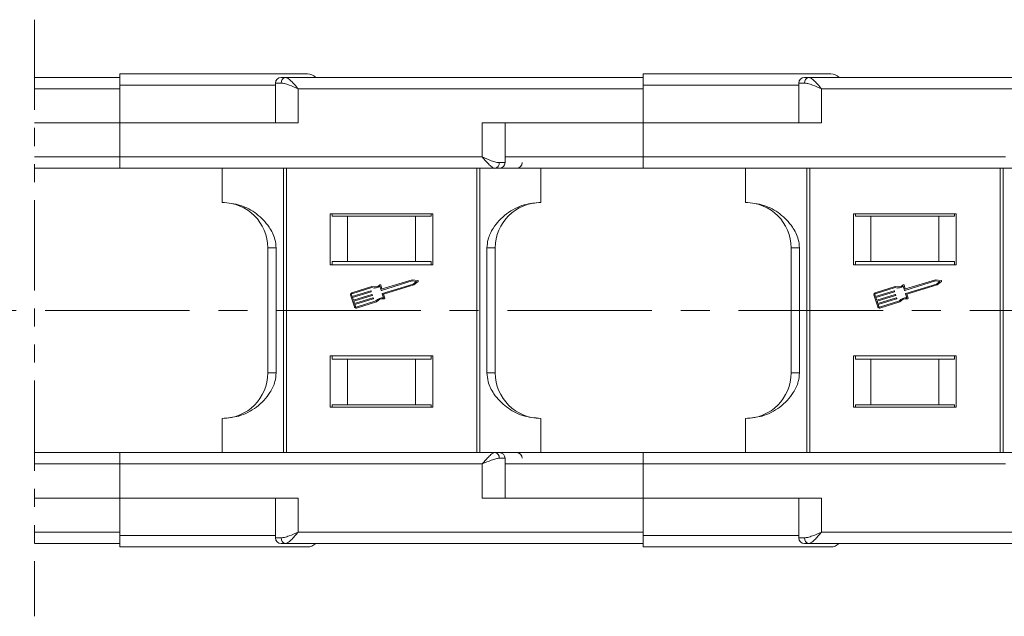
# Model space of a CAD drawing. Header units: millimetres. Extents: x 3117 to 4040, y -135 to 518.
# Tile 11 of 38: x 3727 to 3813, y 42 to 94. Entities that reach past the tile are written whole.
import ezdxf

# ---------------------------------------------------------------- set-up
doc = ezdxf.new("R2010")
doc.units = ezdxf.units.MM
doc.linetypes.add('CENTERX2', pattern=[20.32, 12.7, -2.54, 2.54, -2.54])
doc.linetypes.add('PHANTOM2', pattern=[31.75, 15.875, -3.175, 3.175, -3.175, 3.175, -3.175])

msp = doc.modelspace()

# ---------------------------------------------------------------- linework, layer by layer
at = {"color": 3, "linetype": 'PHANTOM2', "lineweight": 9, "ltscale": 0.5}
msp.add_line((3728.128, 94.078), (3728.123, 41.598), dxfattribs=at)
at = {"color": 7, "linetype": 'Continuous', "lineweight": 15}
for p, q in [((3735.629, 89.003), (3728.128, 89.003)), ((3735.629, 88.303), (3735.629, 88.003)), ((3749.305, 88.303), (3735.629, 88.303)), ((3749.305, 88.503), (3749.305, 85.003)), ((3749.814, 88.503), (3749.305, 88.503)), ((3781.629, 89.003), (3750.187, 89.003)), ((3781.629, 88.303), (3781.629, 88.003)), ((3795.305, 88.303), (3781.629, 88.303)), ((3795.305, 88.503), (3795.305, 85.003)), ((3795.814, 88.503), (3795.305, 88.503)), ((3827.629, 89.003), (3796.187, 89.003)), ((3728.127, 88.003), (3735.629, 88.003)), ((3735.629, 88.003), (3735.629, 85.003)), ((3751.305, 85.003), (3751.305, 88.003)), ((3751.305, 88.003), (3781.629, 88.003)), ((3781.629, 88.003), (3781.629, 85.003)), ((3797.305, 85.003), (3797.305, 88.003)), ((3797.305, 88.003), (3827.629, 88.003)), ((3735.629, 85.003), (3728.127, 85.003)), ((3735.629, 82.003), (3735.629, 85.003)), ((3735.629, 85.003), (3751.305, 85.003)), ((3781.629, 85.003), (3767.484, 85.003)), ((3767.484, 85.003), (3767.484, 82.003)), ((3769.484, 81.503), (3769.484, 85.003)), ((3781.629, 82.003), (3781.629, 85.003)), ((3781.629, 85.003), (3797.305, 85.003)), ((3735.629, 82.003), (3728.127, 82.003)), ((3767.484, 82.003), (3735.629, 82.003)), ((3735.629, 81.003), (3735.629, 82.003)), ((3769.484, 81.503), (3768.974, 81.503)), ((3781.629, 82.003), (3769.484, 82.003)), ((3813.484, 82.003), (3781.629, 82.003)), ((3781.629, 81.003), (3781.629, 82.003)), ((3768.602, 81.003), (3735.629, 81.003)), ((3744.629, 78.003), (3744.629, 81.003)), ((3750, 81.003), (3750, 68.503)), ((3750.263, 68.503), (3750.263, 81.003)), ((3766.995, 81.003), (3766.995, 68.503)), ((3767.258, 68.503), (3767.258, 81.003)), ((3768.738, 81.003), (3772.629, 81.003)), ((3772.629, 81.003), (3772.629, 78.003)), ((3814.602, 81.003), (3781.629, 81.003)), ((3790.629, 78.003), (3790.629, 81.003)), ((3796, 81.003), (3796, 68.503)), ((3796.263, 68.503), (3796.263, 81.003)), ((3812.995, 81.003), (3812.995, 68.503)), ((3813.258, 68.503), (3813.258, 81.003)), ((3754.129, 77.003), (3754.129, 72.503)), ((3763.129, 77.003), (3754.129, 77.003)), ((3754.277, 76.803), (3754.277, 77.003)), ((3754.277, 76.803), (3755.629, 76.803)), ((3755.629, 76.803), (3755.629, 72.803)), ((3761.629, 76.803), (3755.629, 76.803)), ((3761.629, 72.803), (3761.629, 76.803)), ((3761.629, 76.803), (3762.98, 76.803)), ((3762.98, 77.003), (3762.98, 76.803)), ((3763.129, 72.503), (3763.129, 77.003)), ((3809.129, 77.003), (3800.129, 77.003)), ((3800.129, 77.003), (3800.129, 72.503)), ((3800.277, 76.803), (3800.277, 77.003)), ((3800.277, 76.803), (3801.629, 76.803)), ((3801.629, 76.803), (3801.629, 72.803)), ((3807.629, 76.803), (3801.629, 76.803)), ((3807.629, 72.803), (3807.629, 76.803)), ((3807.629, 76.803), (3808.98, 76.803)), ((3808.98, 77.003), (3808.98, 76.803)), ((3809.129, 72.503), (3809.129, 77.003)), ((3749.367, 74.003), (3748.629, 74.003)), ((3748.629, 74.003), (3748.629, 68.503)), ((3749.367, 68.503), (3749.367, 74.003)), ((3767.89, 74.003), (3767.89, 68.503)), ((3768.629, 74.003), (3767.89, 74.003)), ((3768.629, 68.503), (3768.629, 74.003)), ((3795.367, 74.003), (3794.629, 74.003)), ((3794.629, 74.003), (3794.629, 68.503)), ((3795.367, 68.503), (3795.367, 74.003)), ((3755.629, 72.803), (3754.277, 72.803)), ((3754.277, 72.803), (3754.277, 72.503)), ((3761.629, 72.803), (3755.629, 72.803)), ((3762.98, 72.803), (3761.629, 72.803)), ((3762.98, 72.503), (3762.98, 72.803)), ((3801.629, 72.803), (3800.277, 72.803)), ((3800.277, 72.803), (3800.277, 72.503)), ((3807.629, 72.803), (3801.629, 72.803)), ((3808.98, 72.803), (3807.629, 72.803)), ((3808.98, 72.503), (3808.98, 72.803)), ((3754.129, 72.503), (3763.129, 72.503)), ((3800.129, 72.503), (3809.129, 72.503)), ((3761.336, 71.095), (3758.629, 70.271)), ((3761.327, 71.191), (3758.691, 70.389)), ((3761.815, 71.139), (3761.327, 71.191)), ((3761.695, 71.057), (3761.336, 71.095)), ((3761.418, 70.826), (3761.695, 71.057)), ((3761.464, 70.742), (3761.84, 71.056)), ((3807.336, 71.095), (3804.629, 70.271)), ((3807.327, 71.191), (3804.691, 70.389)), ((3807.815, 71.139), (3807.327, 71.191)), ((3807.695, 71.057), (3807.336, 71.095)), ((3807.418, 70.826), (3807.695, 71.057)), ((3807.464, 70.742), (3807.84, 71.056)), ((3757.789, 70.605), (3756.007, 70.063)), ((3757.788, 70.507), (3756.034, 69.973)), ((3756.058, 69.734), (3757.687, 70.23)), ((3757.714, 70.14), (3756.085, 69.644)), ((3757.716, 70.214), (3757.73, 70.17)), ((3758.599, 70.287), (3758.494, 70.634)), ((3758.563, 70.729), (3758.662, 70.404)), ((3758.711, 70.002), (3761.418, 70.826)), ((3758.806, 69.932), (3761.464, 70.742)), ((3803.789, 70.605), (3802.007, 70.063)), ((3803.788, 70.507), (3802.034, 69.973)), ((3802.058, 69.734), (3803.687, 70.23)), ((3803.714, 70.14), (3802.085, 69.644)), ((3803.716, 70.214), (3803.73, 70.17)), ((3804.599, 70.287), (3804.494, 70.634)), ((3804.563, 70.729), (3804.662, 70.404)), ((3804.711, 70.002), (3807.418, 70.826)), ((3804.806, 69.932), (3807.464, 70.742)), ((3755.913, 69.887), (3756.241, 68.808)), ((3756.003, 69.914), (3756.058, 69.734)), ((3756.085, 69.644), (3756.153, 69.42)), ((3756.153, 69.42), (3757.782, 69.916)), ((3757.81, 69.826), (3756.181, 69.33)), ((3756.181, 69.33), (3756.249, 69.105)), ((3756.249, 69.105), (3757.878, 69.601)), ((3757.906, 69.511), (3756.277, 69.015)), ((3756.39, 68.804), (3758.144, 69.338)), ((3756.417, 68.714), (3758.2, 69.257)), ((3757.812, 69.9), (3757.825, 69.855)), ((3757.907, 69.585), (3757.921, 69.54)), ((3758.801, 69.625), (3758.695, 69.972)), ((3758.911, 69.585), (3758.806, 69.932)), ((3801.913, 69.887), (3802.241, 68.808)), ((3802.003, 69.914), (3802.058, 69.734)), ((3802.085, 69.644), (3802.153, 69.42)), ((3802.153, 69.42), (3803.782, 69.916)), ((3803.81, 69.826), (3802.181, 69.33)), ((3802.181, 69.33), (3802.249, 69.105)), ((3802.249, 69.105), (3803.878, 69.601)), ((3803.906, 69.511), (3802.277, 69.015)), ((3802.39, 68.804), (3804.144, 69.338)), ((3802.417, 68.714), (3804.2, 69.257)), ((3803.812, 69.9), (3803.825, 69.855)), ((3803.907, 69.585), (3803.921, 69.54)), ((3804.801, 69.625), (3804.695, 69.972)), ((3804.911, 69.585), (3804.806, 69.932)), ((3748.629, 68.503), (3748.629, 63.003)), ((3749.367, 63.003), (3749.367, 68.503)), ((3750, 68.503), (3750, 56.003)), ((3750.263, 56.003), (3750.263, 68.503)), ((3756.277, 69.015), (3756.331, 68.835)), ((3766.995, 68.503), (3766.995, 56.003)), ((3767.258, 56.003), (3767.258, 68.503)), ((3767.89, 68.503), (3767.89, 63.003)), ((3768.629, 63.003), (3768.629, 68.503)), ((3794.629, 68.503), (3794.629, 63.003)), ((3795.367, 63.003), (3795.367, 68.503)), ((3796, 68.503), (3796, 56.003)), ((3796.263, 56.003), (3796.263, 68.503)), ((3802.277, 69.015), (3802.331, 68.835)), ((3812.995, 68.503), (3812.995, 56.003)), ((3813.258, 56.003), (3813.258, 68.503)), ((3763.129, 64.503), (3754.129, 64.503)), ((3754.129, 64.503), (3754.129, 60.003)), ((3754.277, 64.503), (3754.277, 64.203)), ((3754.277, 64.203), (3755.629, 64.203)), ((3755.629, 64.203), (3755.629, 60.203)), ((3761.629, 64.203), (3755.629, 64.203)), ((3761.629, 60.203), (3761.629, 64.203)), ((3761.629, 64.203), (3762.98, 64.203)), ((3762.98, 64.203), (3762.98, 64.503)), ((3763.129, 60.003), (3763.129, 64.503)), ((3800.129, 64.503), (3800.129, 60.003)), ((3809.129, 64.503), (3800.129, 64.503)), ((3800.277, 64.503), (3800.277, 64.203)), ((3800.277, 64.203), (3801.629, 64.203)), ((3801.629, 64.203), (3801.629, 60.203)), ((3807.629, 64.203), (3801.629, 64.203)), ((3807.629, 60.203), (3807.629, 64.203)), ((3807.629, 64.203), (3808.98, 64.203)), ((3808.98, 64.203), (3808.98, 64.503)), ((3809.129, 60.003), (3809.129, 64.503)), ((3748.629, 63.003), (3749.367, 63.003)), ((3768.629, 63.003), (3767.89, 63.003)), ((3794.629, 63.003), (3795.367, 63.003)), ((3754.129, 60.003), (3763.129, 60.003)), ((3754.277, 60.203), (3755.629, 60.203)), ((3754.277, 60.003), (3754.277, 60.203)), ((3755.629, 60.203), (3761.629, 60.203)), ((3762.98, 60.203), (3761.629, 60.203)), ((3762.98, 60.203), (3762.98, 60.003)), ((3800.129, 60.003), (3809.129, 60.003)), ((3800.277, 60.203), (3801.629, 60.203)), ((3800.277, 60.003), (3800.277, 60.203)), ((3801.629, 60.203), (3807.629, 60.203)), ((3808.98, 60.203), (3807.629, 60.203)), ((3808.98, 60.203), (3808.98, 60.003)), ((3744.629, 56.003), (3744.629, 59.003)), ((3772.629, 56.003), (3772.629, 59.003)), ((3790.629, 56.003), (3790.629, 59.003)), ((3735.629, 55.003), (3735.629, 56.003)), ((3735.629, 56.003), (3768.602, 56.003)), ((3768.602, 56.003), (3772.629, 56.003)), ((3768.974, 55.503), (3769.484, 55.503)), ((3769.484, 52.003), (3769.484, 55.503)), ((3781.629, 55.003), (3781.629, 56.003)), ((3781.629, 56.003), (3814.602, 56.003)), ((3728.124, 55.003), (3735.629, 55.003)), ((3735.629, 52.003), (3735.629, 55.003)), ((3735.629, 55.003), (3767.484, 55.003)), ((3767.484, 55.003), (3767.484, 52.003)), ((3769.484, 55.003), (3781.629, 55.003)), ((3781.629, 55.003), (3813.484, 55.003)), ((3781.629, 52.003), (3781.629, 55.003)), ((3728.124, 52.003), (3735.629, 52.003)), ((3751.305, 52.003), (3735.629, 52.003)), ((3735.629, 52.003), (3735.629, 49.003)), ((3749.305, 52.003), (3749.305, 48.503)), ((3751.305, 49.003), (3751.305, 52.003)), ((3767.484, 52.003), (3781.629, 52.003)), ((3797.305, 52.003), (3781.629, 52.003)), ((3781.629, 52.003), (3781.629, 49.003)), ((3795.305, 52.003), (3795.305, 48.503)), ((3797.305, 49.003), (3797.305, 52.003)), ((3735.629, 49.003), (3728.123, 49.003)), ((3735.629, 49.003), (3735.629, 48.703)), ((3735.629, 48.703), (3749.305, 48.703)), ((3749.305, 48.503), (3749.814, 48.503)), ((3781.629, 49.003), (3751.305, 49.003)), ((3781.629, 49.003), (3781.629, 48.703)), ((3781.629, 48.703), (3795.305, 48.703)), ((3795.305, 48.503), (3795.814, 48.503)), ((3827.629, 49.003), (3797.305, 49.003)), ((3728.123, 48.003), (3735.629, 48.003)), ((3750.187, 48.003), (3781.629, 48.003)), ((3796.187, 48.003), (3827.629, 48.003))]:
    msp.add_line(p, q, dxfattribs=at)
at = {"color": 1, "linetype": 'CENTERX2', "lineweight": 13}
msp.add_line((3924.637, 68.503), (3413.456, 68.503), dxfattribs=at)
at = {"color": 7, "linetype": 'Continuous', "lineweight": 15}
for centre, radius, start, end in [((3752.129, 88.303), 1, 44.87138, 90), ((3798.129, 88.303), 1, 44.87138, 90), ((3749.805, 88.503), 0.5, 90, 180), ((3750.261, 88.558), 0.451, 99.5202, 187.08135), ((3795.805, 88.503), 0.5, 90, 180), ((3796.261, 88.558), 0.451, 99.5202, 187.08135), ((3768.527, 81.447), 0.451, 279.5202, 7.08135), ((3768.984, 81.503), 0.5, 270, 0), ((3770.49, 81.503), 0.5, 270, 0), ((3744.629, 74.003), 4, 0, 90), ((3772.629, 74.003), 4, 90, 180), ((3790.629, 74.003), 4, 0, 90), ((3761.81, 71.092), 0.047, 309.95116, 83.90824), ((3807.81, 71.092), 0.047, 309.95116, 83.90824), ((3757.694, 70.208), 0.0235, 16.9297, 106.9297), ((3757.707, 70.163), 0.0235, 286.9297, 16.9297), ((3758.015, 71.266), 0.792, 253.37041, 307.16635), ((3758.015, 71.266), 0.698, 251.11204, 312.44471), ((3758.518, 70.716), 0.047, 16.9297, 132.44471), ((3758.622, 70.294), 0.0235, 196.9297, 286.9297), ((3758.684, 70.411), 0.0235, 196.9297, 286.9297), ((3803.694, 70.208), 0.0235, 16.9297, 106.9297), ((3803.707, 70.163), 0.0235, 286.9297, 16.9297), ((3804.015, 71.266), 0.792, 253.37041, 307.16635), ((3804.015, 71.266), 0.698, 251.11204, 312.44471), ((3804.518, 70.716), 0.047, 16.9297, 132.44471), ((3804.622, 70.294), 0.0235, 196.9297, 286.9297), ((3804.684, 70.411), 0.0235, 196.9297, 286.9297), ((3756.048, 69.928), 0.141, 106.9297, 196.9297), ((3756.048, 69.928), 0.047, 106.9297, 196.9297), ((3757.789, 69.893), 0.0235, 16.9297, 106.9297), ((3757.803, 69.848), 0.0235, 286.9297, 16.9297), ((3757.885, 69.578), 0.0235, 16.9297, 106.9297), ((3757.899, 69.534), 0.0235, 286.9297, 16.9297), ((3758.755, 68.834), 0.792, 86.69305, 140.48899), ((3758.755, 68.834), 0.698, 81.41469, 142.74736), ((3758.718, 69.979), 0.0235, 106.9297, 196.9297), ((3758.867, 69.571), 0.047, 261.41469, 16.9297), ((3802.048, 69.928), 0.141, 106.9297, 196.9297), ((3802.048, 69.928), 0.047, 106.9297, 196.9297), ((3803.789, 69.893), 0.0235, 16.9297, 106.9297), ((3803.803, 69.848), 0.0235, 286.9297, 16.9297), ((3803.885, 69.578), 0.0235, 16.9297, 106.9297), ((3803.899, 69.534), 0.0235, 286.9297, 16.9297), ((3804.755, 68.834), 0.792, 86.69305, 140.48899), ((3804.755, 68.834), 0.698, 81.41469, 142.74736), ((3804.718, 69.979), 0.0235, 106.9297, 196.9297), ((3804.867, 69.571), 0.047, 261.41469, 16.9297), ((3756.376, 68.849), 0.141, 196.9297, 286.9297), ((3756.376, 68.849), 0.047, 196.9297, 286.9297), ((3802.376, 68.849), 0.141, 196.9297, 286.9297), ((3802.376, 68.849), 0.047, 196.9297, 286.9297), ((3744.629, 63.003), 4, 270, 0), ((3772.629, 63.003), 4, 180, 270), ((3790.629, 63.003), 4, 270, 0), ((3768.527, 55.558), 0.451, 352.91869, 80.47981), ((3768.984, 55.503), 0.5, 0, 90), ((3770.49, 55.503), 0.5, 0, 90), ((3749.805, 48.503), 0.5, 180, 270), ((3750.261, 48.447), 0.451, 172.91869, 260.47981), ((3795.805, 48.503), 0.5, 180, 270), ((3796.261, 48.447), 0.451, 172.91869, 260.47981), ((3752.129, 48.703), 1, 270, 315.47936), ((3798.129, 48.703), 1, 270, 315.47936)]:
    msp.add_arc(centre, radius, start, end, dxfattribs=at)
for points, knots in [([(3752.129, 89.303), (3752.075, 89.303), (3751.965, 89.303), (3751.047, 89.303), (3749.525, 89.303), (3747.379, 89.303), (3744.741, 89.303), (3741.783, 89.303), (3738.708, 89.303), (3736.635, 89.303), (3735.629, 89.303)], [0, 0, 0, 0, 0.116516, 0.240011, 0.368641, 0.5, 0.631359, 0.759989, 0.883484, 1, 1, 1, 1]), ([(3735.629, 89.303), (3735.629, 89.291), (3735.629, 89.269), (3735.629, 89.097), (3735.629, 88.843), (3735.629, 88.562), (3735.629, 88.376), (3735.629, 88.303)], [0, 0, 0, 0, 0.214694, 0.429388, 0.644082, 0.858775, 1, 1, 1, 1]), ([(3798.129, 89.303), (3798.075, 89.303), (3797.965, 89.303), (3797.047, 89.303), (3795.525, 89.303), (3793.379, 89.303), (3790.741, 89.303), (3787.783, 89.303), (3784.708, 89.303), (3782.635, 89.303), (3781.629, 89.303)], [0, 0, 0, 0, 0.116516, 0.240011, 0.368641, 0.5, 0.631359, 0.759989, 0.883484, 1, 1, 1, 1]), ([(3781.629, 89.303), (3781.629, 89.291), (3781.629, 89.269), (3781.629, 89.097), (3781.629, 88.843), (3781.629, 88.562), (3781.629, 88.376), (3781.629, 88.303)], [0, 0, 0, 0, 0.214694, 0.429388, 0.644082, 0.858775, 1, 1, 1, 1]), ([(3751.305, 88.003), (3751.035, 88.119), (3750.617, 88.299), (3750.118, 88.471), (3749.909, 88.493), (3749.814, 88.503)], [0, 0, 0, 0, 0.4984129, 0.772928, 1, 1, 1, 1]), ([(3750.187, 89.003), (3750.255, 88.986), (3750.399, 88.95), (3750.678, 88.7), (3750.987, 88.37), (3751.199, 88.125), (3751.305, 88.003)], [0, 0, 0, 0, 0.23435, 0.498195, 0.748869, 1, 1, 1, 1]), ([(3797.305, 88.003), (3797.035, 88.119), (3796.617, 88.299), (3796.118, 88.471), (3795.909, 88.493), (3795.814, 88.503)], [0, 0, 0, 0, 0.498413, 0.772928, 1, 1, 1, 1]), ([(3796.187, 89.003), (3796.255, 88.986), (3796.399, 88.95), (3796.678, 88.7), (3796.987, 88.37), (3797.199, 88.125), (3797.305, 88.003)], [0, 0, 0, 0, 0.2343503, 0.4981953, 0.748869, 1, 1, 1, 1]), ([(3767.484, 82.003), (3767.753, 81.886), (3768.172, 81.706), (3768.67, 81.534), (3768.88, 81.512), (3768.974, 81.503)], [0, 0, 0, 0, 0.498413, 0.772928, 1, 1, 1, 1]), ([(3768.602, 81.003), (3768.534, 81.019), (3768.39, 81.055), (3768.111, 81.305), (3767.801, 81.635), (3767.59, 81.88), (3767.484, 82.003)], [0, 0, 0, 0, 0.2343503, 0.4981953, 0.748869, 1, 1, 1, 1]), ([(3735.629, 81.003), (3734.623, 81.003), (3732.551, 81.003), (3730.036, 81.003), (3728.593, 81.003), (3728.127, 81.003)], [0, 0, 0, 0, 0.2136251, 0.4400463, 0.5514248, 0.5514248, 0.5514248, 0.5514248]), ([(3768.87, 81.003), (3768.864, 81.003), (3768.822, 81.003), (3768.703, 81.003), (3768.602, 81.003)], [0, 0, 0, 0, 0.142198, 1, 1, 1, 1]), ([(3781.629, 81.003), (3780.623, 81.003), (3778.551, 81.003), (3775.469, 81.003), (3772.54, 81.003), (3770.396, 81.003), (3769.461, 81.003), (3769.22, 81.003)], [0, 0, 0, 0, 0.213625, 0.440046, 0.675881, 0.91672, 1, 1, 1, 1]), ([(3749.367, 74.003), (3749.343, 74.256), (3749.282, 74.913), (3748.714, 75.994), (3747.69, 77.06), (3746.246, 77.849), (3745.173, 77.951), (3744.629, 78.003)], [0, 0, 0, 0, 0.109672, 0.284648, 0.519248, 0.75632, 1, 1, 1, 1]), ([(3772.629, 78.003), (3772.14, 77.96), (3771.072, 77.868), (3769.569, 77.082), (3768.514, 75.957), (3767.971, 74.866), (3767.914, 74.255), (3767.89, 74.003)], [0, 0, 0, 0, 0.219162, 0.4791659, 0.7354888, 0.890617, 1, 1, 1, 1]), ([(3795.367, 74.003), (3795.343, 74.256), (3795.282, 74.913), (3794.714, 75.994), (3793.69, 77.06), (3792.246, 77.849), (3791.173, 77.951), (3790.629, 78.003)], [0, 0, 0, 0, 0.109672, 0.284648, 0.519248, 0.75632, 1, 1, 1, 1]), ([(3744.629, 59.003), (3745.117, 59.045), (3746.186, 59.137), (3747.688, 59.923), (3748.744, 61.048), (3749.287, 62.139), (3749.344, 62.75), (3749.367, 63.003)], [0, 0, 0, 0, 0.219162, 0.479166, 0.735489, 0.890617, 1, 1, 1, 1]), ([(3767.89, 63.003), (3767.914, 62.749), (3767.976, 62.092), (3768.544, 61.011), (3769.568, 59.945), (3771.012, 59.156), (3772.085, 59.054), (3772.629, 59.003)], [0, 0, 0, 0, 0.109672, 0.284648, 0.519248, 0.75632, 1, 1, 1, 1]), ([(3790.629, 59.003), (3791.117, 59.045), (3792.186, 59.137), (3793.688, 59.923), (3794.744, 61.048), (3795.287, 62.139), (3795.344, 62.75), (3795.367, 63.003)], [0, 0, 0, 0, 0.219162, 0.479166, 0.735489, 0.890617, 1, 1, 1, 1]), ([(3728.124, 56.003), (3728.591, 56.003), (3730.035, 56.003), (3732.551, 56.003), (3734.623, 56.003), (3735.629, 56.003)], [0.4492453, 0.4492453, 0.4492453, 0.4492453, 0.5606696, 0.7867224, 1, 1, 1, 1]), ([(3767.484, 55.003), (3767.59, 55.125), (3767.801, 55.37), (3768.111, 55.7), (3768.39, 55.95), (3768.534, 55.986), (3768.602, 56.003)], [0, 0, 0, 0, 0.251131, 0.501805, 0.765641, 1, 1, 1, 1]), ([(3768.974, 55.503), (3768.88, 55.493), (3768.67, 55.471), (3768.172, 55.299), (3767.753, 55.119), (3767.484, 55.003)], [0, 0, 0, 0, 0.227063, 0.501587, 1, 1, 1, 1]), ([(3768.602, 56.003), (3768.705, 56.003), (3768.814, 56.003), (3768.854, 56.003), (3768.856, 56.003)], [0, 0, 0, 0, 0.957912, 1, 1, 1, 1]), ([(3769.206, 56.003), (3769.451, 56.003), (3770.39, 56.003), (3772.539, 56.003), (3775.469, 56.003), (3778.551, 56.003), (3780.623, 56.003), (3781.629, 56.003)], [0, 0, 0, 0, 0.0847716, 0.3252189, 0.5606696, 0.7867224, 1, 1, 1, 1]), ([(3735.629, 48.703), (3735.629, 48.59), (3735.629, 48.365), (3735.629, 48.066), (3735.629, 47.839), (3735.629, 47.72), (3735.629, 47.707), (3735.629, 47.703)], [0, 0, 0, 0, 0.214694, 0.429388, 0.644082, 0.858775, 1, 1, 1, 1]), ([(3749.814, 48.503), (3749.909, 48.512), (3750.118, 48.534), (3750.617, 48.706), (3751.035, 48.886), (3751.305, 49.003)], [0, 0, 0, 0, 0.227063, 0.501587, 1, 1, 1, 1]), ([(3751.305, 49.003), (3751.199, 48.88), (3750.987, 48.635), (3750.678, 48.305), (3750.399, 48.055), (3750.255, 48.019), (3750.187, 48.003)], [0, 0, 0, 0, 0.251131, 0.501805, 0.765641, 1, 1, 1, 1]), ([(3781.629, 48.703), (3781.629, 48.59), (3781.629, 48.365), (3781.629, 48.066), (3781.629, 47.839), (3781.629, 47.72), (3781.629, 47.707), (3781.629, 47.703)], [0, 0, 0, 0, 0.214694, 0.429388, 0.644082, 0.858775, 1, 1, 1, 1]), ([(3795.814, 48.503), (3795.909, 48.512), (3796.118, 48.534), (3796.617, 48.706), (3797.035, 48.886), (3797.305, 49.003)], [0, 0, 0, 0, 0.227063, 0.501587, 1, 1, 1, 1]), ([(3797.305, 49.003), (3797.199, 48.88), (3796.987, 48.635), (3796.678, 48.305), (3796.399, 48.055), (3796.255, 48.019), (3796.187, 48.003)], [0, 0, 0, 0, 0.251131, 0.501805, 0.765641, 1, 1, 1, 1]), ([(3735.629, 47.703), (3736.635, 47.703), (3738.708, 47.703), (3741.783, 47.703), (3744.741, 47.703), (3747.379, 47.703), (3749.525, 47.703), (3751.047, 47.703), (3751.965, 47.703), (3752.075, 47.703), (3752.129, 47.703)], [0, 0, 0, 0, 0.116516, 0.240011, 0.368641, 0.5, 0.631359, 0.759989, 0.883484, 1, 1, 1, 1]), ([(3781.629, 47.703), (3782.635, 47.703), (3784.708, 47.703), (3787.783, 47.703), (3790.741, 47.703), (3793.379, 47.703), (3795.525, 47.703), (3797.047, 47.703), (3797.965, 47.703), (3798.075, 47.703), (3798.129, 47.703)], [0, 0, 0, 0, 0.116516, 0.240011, 0.368641, 0.5, 0.631359, 0.759989, 0.883484, 1, 1, 1, 1])]:
    msp.add_open_spline(points, degree=3, knots=knots, dxfattribs=at)
for points in [[(3750.187, 89.003), (3750.077, 89.003), (3749.858, 89.003), (3749.823, 89.003), (3749.805, 89.003)], [(3796.187, 89.003), (3796.077, 89.003), (3795.858, 89.003), (3795.823, 89.003), (3795.805, 89.003)], [(3749.805, 48.003), (3749.823, 48.003), (3749.858, 48.003), (3750.077, 48.003), (3750.187, 48.003)], [(3795.805, 48.003), (3795.823, 48.003), (3795.858, 48.003), (3796.077, 48.003), (3796.187, 48.003)]]:
    msp.add_open_spline(points, degree=3, dxfattribs=at)

doc.saveas('drawing.dxf')
